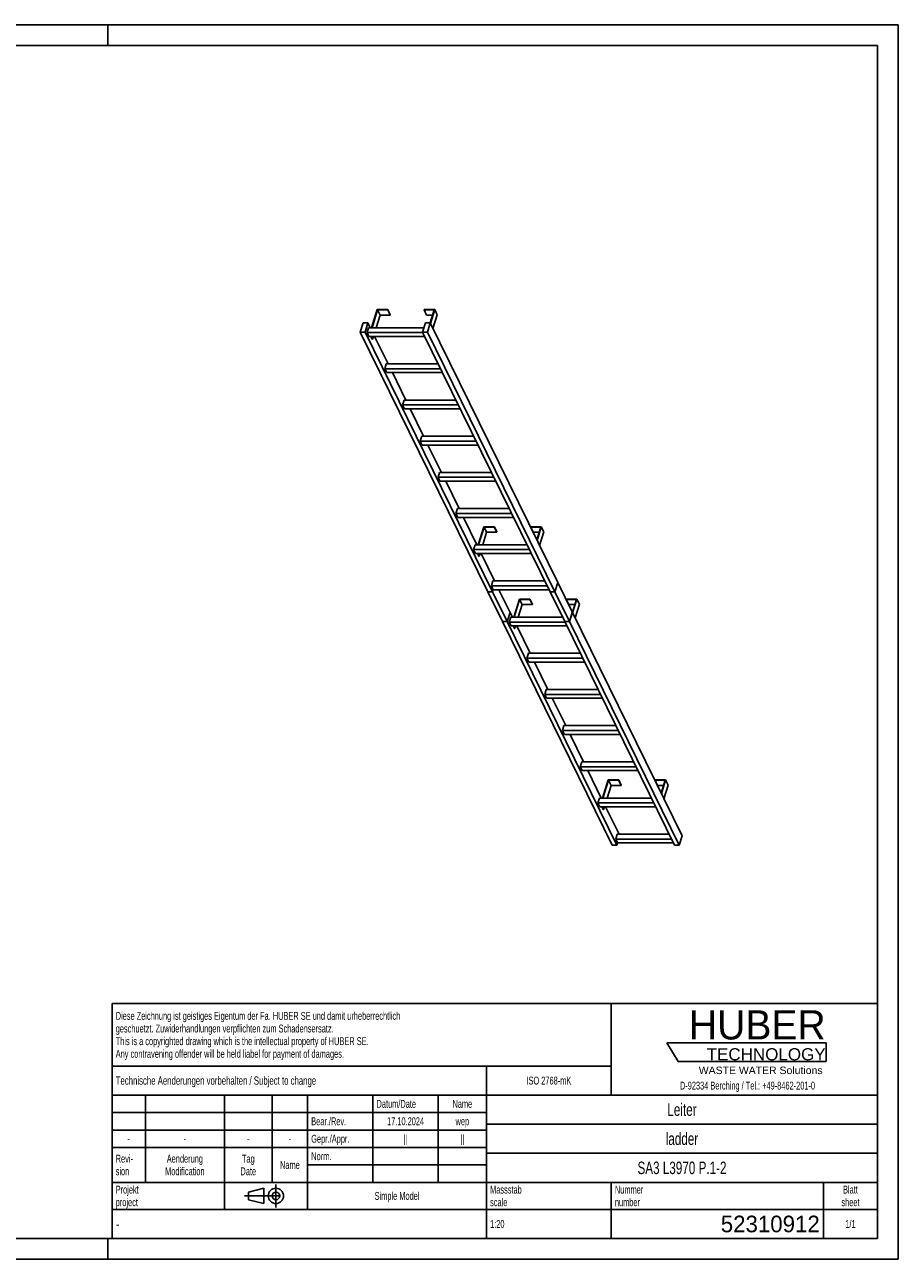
# Model space of a CAD drawing. Header units: millimetres. Extents: x 0 to 8400, y 0 to 5940.
# Tile 2 of 2: x 4200 to 8400, y 0 to 5940. Entities that reach past the tile are written whole.
import ezdxf

# ---------------------------------------------------------------- set-up
doc = ezdxf.new("R2010")
doc.units = ezdxf.units.MM
doc.header["$LTSCALE"] = 462
doc.linetypes.add('CENTER', pattern=[0.6, 0.375, -0.075, 0.075, -0.075])
doc.layers.get('0').update_dxf_attribs({"linetype": 'CONTINUOUS'})
doc.layers.add('HUBER_Logo_BL1', color=7, linetype='CONTINUOUS')
doc.styles.get("Standard").update_dxf_attribs({"font": 'txt', "width": 0.7})
doc.styles.add('TEXTSTYLE_2', font='txt')
doc.styles.add('TEXTSTYLE_3', font='arial.ttf')
doc.styles.add('TEXTSTYLE_4', font='txt', dxfattribs={"width": 0.8})
doc.styles.add('TEXTSTYLE_5', font='txt')

# ---------------------------------------------------------------- blocks, each defined once
blk = doc.blocks.new('HUBER_LOGO_BL1', base_point=(7675, 1007.5))
at = {"layer": 'HUBER_Logo_BL1', "color": 5, "linetype": 'Continuous'}
for p, q in [((8052.9, 1042), (7287.9, 1042)), ((7287.9, 1042), (7341.9, 952)), ((8052.9, 1042), (8052.9, 952)), ((7341.9, 952), (8052.9, 952))]:
    blk.add_line(p, q, dxfattribs=at)
at = {"layer": 'HUBER_Logo_BL1', "color": 2, "linetype": 'Continuous', "attachment_point": 3, "line_spacing_factor": 0.78}
for s, insert, char_height, width, style in [('HUBER\\P\\fArial;\\H58.5;TECHNOLOGY ', (8050.7, 1198.2), 140.4, 775.343, 'TEXTSTYLE_2'), ('WASTE WATER Solutions', (8036, 927.2), 36, 594.067, 'TEXTSTYLE_3')]:
    blk.add_mtext(s, dxfattribs=dict(at, insert=insert, char_height=char_height, width=width, style=style))
at = {"layer": 'HUBER_Logo_BL1', "color": 2, "linetype": 'Continuous', "insert": (7675, 854.8), "char_height": 38, "width": 1621.786, "attachment_point": 2, "line_spacing_factor": 0.96}
blk.add_mtext('D-92334 Berching / Tel.: +49-8462-201-0', dxfattribs=at)
blk = doc.blocks.new('PROJEKTIONSMETHODE_1_BL2', base_point=(5360, 305))
at = {"color": 2, "linetype": 'CENTER'}
for p, q in [((5407.7, 360), (5407.7, 250)), ((5257.3, 305), (5462.7, 305))]:
    blk.add_line(p, q, dxfattribs=at)
at = {"color": 2, "linetype": 'Continuous'}
for p, q in [((5275.7, 323.3), (5349, 341.7)), ((5275.7, 286.7), (5275.7, 323.3)), ((5349, 268.3), (5349, 341.7)), ((5275.7, 286.7), (5349, 268.3))]:
    blk.add_line(p, q, dxfattribs=at)
for radius in [36.7, 18.3]:
    blk.add_circle((5407.7, 305), radius, dxfattribs=at)
blk = doc.blocks.new('*T14')
at = {"color": 3, "linetype": 'Continuous'}
for p, q in [((0, 0), (3680, 0)), ((0, 0), (0, -1130)), ((2400, 0), (2400, -440)), ((3680, 0), (3680, -1130)), ((0, -300), (2400, -300)), ((1800, -300), (1800, -1130)), ((0, -440), (3680, -440)), ((160, -440), (160, -860)), ((540, -440), (540, -990)), ((770, -440), (770, -860)), ((940, -440), (940, -990)), ((1254, -440), (1254, -860)), ((1568, -440), (1568, -860)), ((0, -524), (1800, -524)), ((1800, -580), (3680, -580)), ((0, -608), (1800, -608)), ((0, -692), (1800, -692)), ((1800, -720), (3680, -720)), ((940, -776), (1800, -776)), ((0, -860), (3680, -860)), ((2400, -860), (2400, -1130)), ((3420, -860), (3420, -1130)), ((0, -990), (3680, -990)), ((0, -1130), (3680, -1130))]:
    blk.add_line(p, q, dxfattribs=at)
at = {"color": 2, "linetype": 'Continuous', "line_spacing_factor": 0.96}
for s, insert, char_height, width, attachment_point in [('Diese Zeichnung ist geistiges Eigentum der Fa. HUBER SE und damit urheberrechtlich \\Pgeschuetzt. Zuwiderhandlungen verpflichten zum Schadensersatz.\\PThis is a copyrighted drawing which is the intellectual property of HUBER SE.\\PAny contravening offender will be held liabel for payment of damages.', (17.5, -39.8), 38, 4429.714, 1), ('Technische Aenderungen vorbehalten / Subject to change', (17.5, -350), 40, 3049.524, 1), ('ISO 2768-mK', (2100, -351), 38, 665.905, 2), ('Datum/Date', (1271.5, -463), 38, 584.476, 1), ('Name', (1684, -463), 38, 253.333, 2), ('Leiter', (2740, -480), 60, 480, 2), ('Bear./Rev.', (957.5, -547), 38, 544.667, 1), ('17.10.2024', (1411, -547), 38, 546.476, 2), ('wep', (1684, -547), 38, 199.048, 2), ('-', (80, -631), 38, 68.762, 2), ('-', (350, -631), 38, 68.762, 2), ('-', (655, -631), 38, 68.762, 2), ('-', (855, -631), 38, 68.762, 2), ('Gepr./Appr.', (957.5, -631), 38, 598.952, 1), ('||', (1411, -631), 38, 101.333, 2), ('||', (1684, -631), 38, 101.333, 2), ('ladder', (2740, -620), 60, 502.857, 2), ('Revi-\\Psion', (17.5, -726.6), 38, 276.857, 1), ('Aenderung\\PModification', (350, -726.6), 38, 606.19, 2), ('Tag\\PDate', (655, -726.6), 38, 235.238, 2), ('Name', (855, -757), 38, 253.333, 2), ('Norm. ', (957.5, -715), 38, 351.048, 1), ('SA3 L3970 P.1-2', (2740, -760), 60, 1351.429, 2), ('Projekt\\Pproject', (17.5, -875.6), 38, 367.333, 1), ('Massstab\\Pscale', (1817.5, -875.6), 38, 448.762, 1), ('Nummer\\Pnumber', (2417.5, -875.6), 38, 372.762, 1), ('Blatt\\Psheet', (3550, -875.6), 38, 275.048, 2), ('Simple Model', (1370, -906), 38, 656.857, 2), ('1:20', (1817.5, -1041), 38, 204.476, 1), ('1/1', (3550, -1041), 38, 159.238, 2)]:
    blk.add_mtext(s, dxfattribs=dict(at, insert=insert, char_height=char_height, width=width, attachment_point=attachment_point))
for s, insert, char_height, width, attachment_point, style in [('-', (17.5, -1035), 50, 36.667, 1, 'TEXTSTYLE_4'), ('52310912', (3402.5, -1020), 80, 1013.333, 3, 'TEXTSTYLE_5')]:
    blk.add_mtext(s, dxfattribs=dict(at, insert=insert, char_height=char_height, width=width, attachment_point=attachment_point, style=style))

msp = doc.modelspace()

# ---------------------------------------------------------------- linework, layer by layer
at = {"color": 7, "linetype": 'Continuous'}
for p, q in [((0, 5940), (8400, 5940)), ((8400, 0), (8400, 5940)), ((5894.921, 4569.161), (5868.005, 4482.06)), ((5869.847, 4482.06), (5896.279, 4567.594)), ((5908.481, 4542.73), (5889.732, 4482.06)), ((5945.579, 4569.161), (5894.921, 4569.161)), ((5896.279, 4567.594), (5908.481, 4542.73)), ((5896.279, 4567.594), (5945.095, 4567.594)), ((5908.481, 4542.73), (5957.297, 4542.73)), ((5945.095, 4567.594), (5945.579, 4569.161)), ((5945.095, 4567.594), (5957.297, 4542.73)), ((5945.579, 4569.161), (5957.781, 4544.296)), ((5957.297, 4542.73), (5957.781, 4544.296)), ((6120.581, 4569.161), (6120.097, 4567.594)), ((6120.097, 4567.594), (6132.298, 4542.73)), ((6120.097, 4567.594), (6168.913, 4567.594)), ((6171.239, 4569.161), (6120.581, 4569.161)), ((6132.298, 4542.73), (6161.229, 4542.73)), ((6168.913, 4567.594), (6149.592, 4505.071)), ((6150.726, 4502.779), (6171.239, 4569.161)), ((6162.927, 4477.914), (6183.441, 4544.296)), ((6171.239, 4569.161), (6183.441, 4544.296)), ((5827.231, 4505.067), (5813.433, 4460.418)), ((6426.568, 3210.981), (5813.433, 4460.418)), ((5813.433, 4460.418), (5836.46, 4460.418)), ((5850.258, 4505.067), (5827.231, 4505.067)), ((5836.46, 4460.418), (5850.258, 4505.067)), ((6449.594, 3210.981), (5836.46, 4460.418)), ((5853.091, 4482.06), (5845.829, 4458.56)), ((5854.98, 4439.912), (5845.829, 4458.56)), ((6113.69, 4458.56), (5845.829, 4458.56)), ((5861.548, 4482.06), (5850.258, 4505.067)), ((6119.466, 4482.06), (5853.091, 4482.06)), ((6126.576, 4505.067), (6112.778, 4460.418)), ((6725.912, 3210.981), (6112.778, 4460.418)), ((6112.778, 4460.418), (6135.805, 4460.418)), ((6149.603, 4505.067), (6126.576, 4505.067)), ((6135.805, 4460.418), (6149.603, 4505.067)), ((6748.939, 3210.981), (6135.805, 4460.418)), ((6762.737, 3255.631), (6149.603, 4505.067)), ((5854.98, 4439.912), (6122.841, 4439.912)), ((5870.813, 4426.797), (5864.377, 4439.912)), ((5866.219, 4439.912), (5872.655, 4426.797)), ((5870.813, 4426.797), (5872.655, 4426.797)), ((5876.707, 4439.912), (5872.655, 4426.797)), ((5946.96, 4308.009), (5882.231, 4439.912)), ((5938.502, 4308.009), (5931.24, 4284.509)), ((5940.392, 4265.861), (5931.24, 4284.509)), ((6199.101, 4284.509), (5931.24, 4284.509)), ((6187.569, 4308.009), (5938.502, 4308.009)), ((5940.392, 4265.861), (6208.253, 4265.861)), ((6032.371, 4133.958), (5967.643, 4265.861)), ((6023.914, 4133.958), (6016.652, 4110.459)), ((6284.513, 4110.459), (6016.652, 4110.459)), ((6025.803, 4091.81), (6016.652, 4110.459)), ((6272.981, 4133.958), (6023.914, 4133.958)), ((6025.803, 4091.81), (6293.664, 4091.81)), ((6117.783, 3959.908), (6053.055, 4091.81)), ((6109.326, 3959.908), (6102.064, 3936.408)), ((6369.925, 3936.408), (6102.064, 3936.408)), ((6111.215, 3917.76), (6102.064, 3936.408)), ((6358.393, 3959.908), (6109.326, 3959.908)), ((6111.215, 3917.76), (6379.076, 3917.76)), ((6203.195, 3785.857), (6138.467, 3917.76)), ((6194.738, 3785.857), (6187.476, 3762.357)), ((6455.337, 3762.357), (6187.476, 3762.357)), ((6196.627, 3743.709), (6187.476, 3762.357)), ((6443.805, 3785.857), (6194.738, 3785.857)), ((6196.627, 3743.709), (6464.488, 3743.709)), ((6288.607, 3611.806), (6223.878, 3743.709)), ((6280.149, 3611.806), (6272.887, 3588.306)), ((6540.748, 3588.306), (6272.887, 3588.306)), ((6282.039, 3569.658), (6272.887, 3588.306)), ((6529.216, 3611.806), (6280.149, 3611.806)), ((6282.039, 3569.658), (6549.9, 3569.658)), ((6374.018, 3437.755), (6309.29, 3569.658)), ((6407.391, 3524.856), (6380.475, 3437.755)), ((6382.317, 3437.755), (6408.749, 3523.289)), ((6458.05, 3524.856), (6407.391, 3524.856)), ((6420.951, 3498.425), (6408.749, 3523.289)), ((6408.749, 3523.289), (6457.566, 3523.289)), ((6457.566, 3523.289), (6458.05, 3524.856)), ((6469.767, 3498.425), (6457.566, 3523.289)), ((6470.251, 3499.992), (6458.05, 3524.856)), ((6633.051, 3524.856), (6632.567, 3523.289)), ((6644.769, 3498.425), (6632.567, 3523.289)), ((6632.567, 3523.289), (6681.383, 3523.289)), ((6683.71, 3524.856), (6633.051, 3524.856)), ((6681.383, 3523.289), (6662.066, 3460.777)), ((6663.196, 3458.474), (6683.71, 3524.856)), ((6695.911, 3499.992), (6683.71, 3524.856)), ((6402.203, 3437.755), (6420.951, 3498.425)), ((6420.951, 3498.425), (6469.767, 3498.425)), ((6469.767, 3498.425), (6470.251, 3499.992)), ((6644.769, 3498.425), (6673.7, 3498.425)), ((6675.398, 3433.61), (6695.911, 3499.992)), ((6365.561, 3437.755), (6358.299, 3414.255)), ((6367.45, 3395.607), (6358.299, 3414.255)), ((6626.16, 3414.255), (6358.299, 3414.255)), ((6614.628, 3437.755), (6365.561, 3437.755)), ((6367.45, 3395.607), (6635.311, 3395.607)), ((6383.283, 3382.493), (6376.847, 3395.607)), ((6385.125, 3382.493), (6378.689, 3395.607)), ((6385.125, 3382.493), (6389.178, 3395.607)), ((6459.43, 3263.705), (6394.702, 3395.607)), ((6383.283, 3382.493), (6385.125, 3382.493)), ((6426.568, 3210.981), (6426.617, 3210.981)), ((6426.613, 3210.967), (6426.598, 3210.919)), ((6496.697, 3068.073), (6426.598, 3210.919)), ((6426.598, 3210.919), (6449.625, 3210.919)), ((6426.617, 3210.981), (6426.613, 3210.967)), ((6426.617, 3210.981), (6449.594, 3210.981)), ((6450.973, 3263.705), (6443.711, 3240.205)), ((6452.862, 3221.556), (6443.711, 3240.205)), ((6711.572, 3240.205), (6443.711, 3240.205)), ((6449.594, 3210.981), (6452.862, 3221.556)), ((6449.625, 3210.919), (6449.64, 3210.967)), ((6519.723, 3068.073), (6449.625, 3210.919)), ((6449.64, 3210.967), (6452.907, 3221.542)), ((6700.04, 3263.705), (6450.973, 3263.705)), ((6452.862, 3221.556), (6720.723, 3221.556)), ((6452.907, 3221.542), (6452.912, 3221.556)), ((6533.521, 3112.723), (6480.113, 3221.556)), ((6725.912, 3210.981), (6725.962, 3210.981)), ((6725.958, 3210.967), (6725.943, 3210.919)), ((6796.042, 3068.073), (6725.943, 3210.919)), ((6725.943, 3210.919), (6748.969, 3210.919)), ((6725.962, 3210.981), (6725.958, 3210.967)), ((6725.962, 3210.981), (6748.939, 3210.981)), ((6748.939, 3210.981), (6762.718, 3255.569)), ((6748.969, 3210.919), (6748.984, 3210.967)), ((6819.068, 3068.073), (6748.969, 3210.919)), ((6748.984, 3210.967), (6762.767, 3255.569)), ((6762.718, 3255.569), (6762.722, 3255.583)), ((6762.767, 3255.569), (6762.718, 3255.569)), ((6762.722, 3255.583), (6762.737, 3255.631)), ((6832.866, 3112.723), (6762.767, 3255.569)), ((6578.215, 3176.755), (6551.299, 3089.654)), ((6553.141, 3089.654), (6579.573, 3175.188)), ((6573.026, 3089.654), (6591.774, 3150.323)), ((6628.873, 3176.755), (6578.215, 3176.755)), ((6579.573, 3175.188), (6628.389, 3175.188)), ((6579.573, 3175.188), (6591.774, 3150.323)), ((6591.774, 3150.323), (6640.591, 3150.323)), ((6628.389, 3175.188), (6628.873, 3176.755)), ((6628.389, 3175.188), (6640.591, 3150.323)), ((6628.873, 3176.755), (6641.075, 3151.89)), ((6640.591, 3150.323), (6641.075, 3151.89)), ((6803.875, 3176.755), (6803.391, 3175.188)), ((6803.391, 3175.188), (6815.592, 3150.323)), ((6803.391, 3175.188), (6852.207, 3175.188)), ((6854.533, 3176.755), (6803.875, 3176.755)), ((6815.592, 3150.323), (6844.523, 3150.323)), ((6852.207, 3175.188), (6832.9, 3112.712)), ((6834.019, 3110.372), (6854.533, 3176.755)), ((6846.221, 3085.508), (6866.735, 3151.89)), ((6854.533, 3176.755), (6866.735, 3151.89)), ((6519.723, 3068.073), (6533.502, 3112.661)), ((6519.769, 3068.059), (6533.552, 3112.661)), ((6536.385, 3089.654), (6529.123, 3066.154)), ((6533.502, 3112.661), (6533.506, 3112.675)), ((6533.552, 3112.661), (6533.502, 3112.661)), ((6533.506, 3112.675), (6533.521, 3112.723)), ((6544.842, 3089.654), (6533.552, 3112.661)), ((6785.451, 3089.654), (6536.385, 3089.654)), ((6819.068, 3068.073), (6832.847, 3112.661)), ((6819.113, 3068.059), (6832.896, 3112.661)), ((6832.847, 3112.661), (6832.851, 3112.675)), ((6832.896, 3112.661), (6832.847, 3112.661)), ((6832.851, 3112.675), (6832.866, 3112.723)), ((6832.9, 3112.712), (6832.885, 3112.664)), ((7360.619, 2037.276), (6832.896, 3112.661)), ((6496.697, 3068.073), (6496.746, 3068.073)), ((6496.742, 3068.059), (6496.727, 3068.011)), ((7024.45, 1992.626), (6496.727, 3068.011)), ((6496.727, 3068.011), (6519.754, 3068.011)), ((6496.746, 3068.073), (6496.742, 3068.059)), ((6496.746, 3068.073), (6519.723, 3068.073)), ((6519.754, 3068.011), (6519.769, 3068.059)), ((7047.476, 1992.626), (6519.754, 3068.011)), ((6538.274, 3047.506), (6529.123, 3066.154)), ((6796.984, 3066.154), (6529.123, 3066.154)), ((6538.274, 3047.506), (6806.135, 3047.506)), ((6547.671, 3047.506), (6554.106, 3034.391)), ((6549.513, 3047.506), (6555.949, 3034.391)), ((6554.106, 3034.391), (6555.949, 3034.391)), ((6555.949, 3034.391), (6560.001, 3047.506)), ((6630.254, 2915.603), (6565.525, 3047.506)), ((6796.042, 3068.073), (6796.091, 3068.073)), ((6796.087, 3068.059), (6796.072, 3068.011)), ((7323.795, 1992.626), (6796.072, 3068.011)), ((6796.072, 3068.011), (6819.099, 3068.011)), ((6796.091, 3068.073), (6796.087, 3068.059)), ((6796.091, 3068.073), (6819.068, 3068.073)), ((6819.099, 3068.011), (6819.113, 3068.059)), ((7346.821, 1992.626), (6819.099, 3068.011)), ((6621.796, 2915.603), (6614.534, 2892.103)), ((6870.863, 2915.603), (6621.796, 2915.603)), ((6882.395, 2892.103), (6614.534, 2892.103)), ((6623.686, 2873.455), (6614.534, 2892.103)), ((6623.686, 2873.455), (6891.546, 2873.455)), ((6715.665, 2741.552), (6650.937, 2873.455)), ((6707.208, 2741.552), (6699.946, 2718.052)), ((6956.275, 2741.552), (6707.208, 2741.552)), ((6709.097, 2699.404), (6699.946, 2718.052)), ((6967.807, 2718.052), (6699.946, 2718.052)), ((6709.097, 2699.404), (6976.958, 2699.404)), ((6801.077, 2567.501), (6736.349, 2699.404)), ((6792.62, 2567.501), (6785.358, 2544.002)), ((7041.687, 2567.501), (6792.62, 2567.501)), ((6794.509, 2525.353), (6785.358, 2544.002)), ((7053.219, 2544.002), (6785.358, 2544.002)), ((6794.509, 2525.353), (7062.37, 2525.353)), ((6886.489, 2393.451), (6821.76, 2525.353)), ((6878.031, 2393.451), (6870.769, 2369.951)), ((7127.098, 2393.451), (6878.031, 2393.451)), ((6879.921, 2351.302), (6870.769, 2369.951)), ((7138.63, 2369.951), (6870.769, 2369.951)), ((6879.921, 2351.302), (7147.782, 2351.302)), ((6971.9, 2219.4), (6907.172, 2351.302)), ((7005.273, 2306.501), (6978.357, 2219.4)), ((6980.199, 2219.4), (7006.631, 2304.934)), ((7018.833, 2280.07), (7000.085, 2219.4)), ((7055.932, 2306.501), (7005.273, 2306.501)), ((7018.833, 2280.07), (7006.631, 2304.934)), ((7006.631, 2304.934), (7055.448, 2304.934)), ((7067.649, 2280.07), (7018.833, 2280.07)), ((7055.448, 2304.934), (7055.932, 2306.501)), ((7067.649, 2280.07), (7055.448, 2304.934)), ((7068.133, 2281.636), (7055.932, 2306.501)), ((7068.133, 2281.636), (7067.649, 2280.07)), ((7230.933, 2306.501), (7230.449, 2304.934)), ((7242.651, 2280.07), (7230.449, 2304.934)), ((7230.449, 2304.934), (7279.265, 2304.934)), ((7281.592, 2306.501), (7230.933, 2306.501)), ((7271.582, 2280.07), (7242.651, 2280.07)), ((7279.265, 2304.934), (7259.948, 2242.422)), ((7261.078, 2240.118), (7281.592, 2306.501)), ((7293.793, 2281.636), (7273.28, 2215.254)), ((7293.793, 2281.636), (7281.592, 2306.501)), ((6963.443, 2219.4), (6956.181, 2195.9)), ((7212.51, 2219.4), (6963.443, 2219.4)), ((6965.332, 2177.252), (6956.181, 2195.9)), ((7224.042, 2195.9), (6956.181, 2195.9)), ((6965.332, 2177.252), (7233.193, 2177.252)), ((6981.165, 2164.137), (6974.729, 2177.252)), ((6983.007, 2164.137), (6976.572, 2177.252)), ((6983.007, 2164.137), (6981.165, 2164.137)), ((6987.06, 2177.252), (6983.007, 2164.137)), ((7057.312, 2045.349), (6992.584, 2177.252)), ((7048.855, 2045.349), (7041.593, 2021.849)), ((7309.454, 2021.849), (7041.593, 2021.849)), ((7050.744, 2003.201), (7041.593, 2021.849)), ((7297.922, 2045.349), (7048.855, 2045.349)), ((7346.821, 1992.626), (7360.619, 2037.276)), ((7024.45, 1992.626), (7047.476, 1992.626)), ((7047.476, 1992.626), (7050.744, 2003.201)), ((7050.744, 2003.201), (7318.605, 2003.201)), ((7323.795, 1992.626), (7346.821, 1992.626)), ((0, 0), (8400, 0))]:
    msp.add_line(p, q, dxfattribs=at)
at = {"color": 3, "linetype": 'Continuous'}
for p, q in [((8400, 5940), (0, 5940)), ((4600, 5940), (4600, 5840)), ((8400, 5940), (8400, 0)), ((4600, 0), (4600, 100)), ((8400, 0), (0, 0))]:
    msp.add_line(p, q, dxfattribs=at)
at = {"color": 5, "linetype": 'Continuous'}
for p, q in [((8300, 5840), (100, 5840)), ((8300, 100), (8300, 5840)), ((100, 100), (8300, 100))]:
    msp.add_line(p, q, dxfattribs=at)

# ---------------------------------------------------------------- block references
msp.add_blockref('*T14', (4620, 1230))
at = {"color": 2, "linetype": 'Continuous'}
msp.add_blockref('PROJEKTIONSMETHODE_1_BL2', (5360, 305), dxfattribs=at)
at = {"layer": 'HUBER_Logo_BL1'}
msp.add_blockref('HUBER_LOGO_BL1', (7674.994, 1007.484), dxfattribs=at)

doc.saveas('drawing.dxf')
